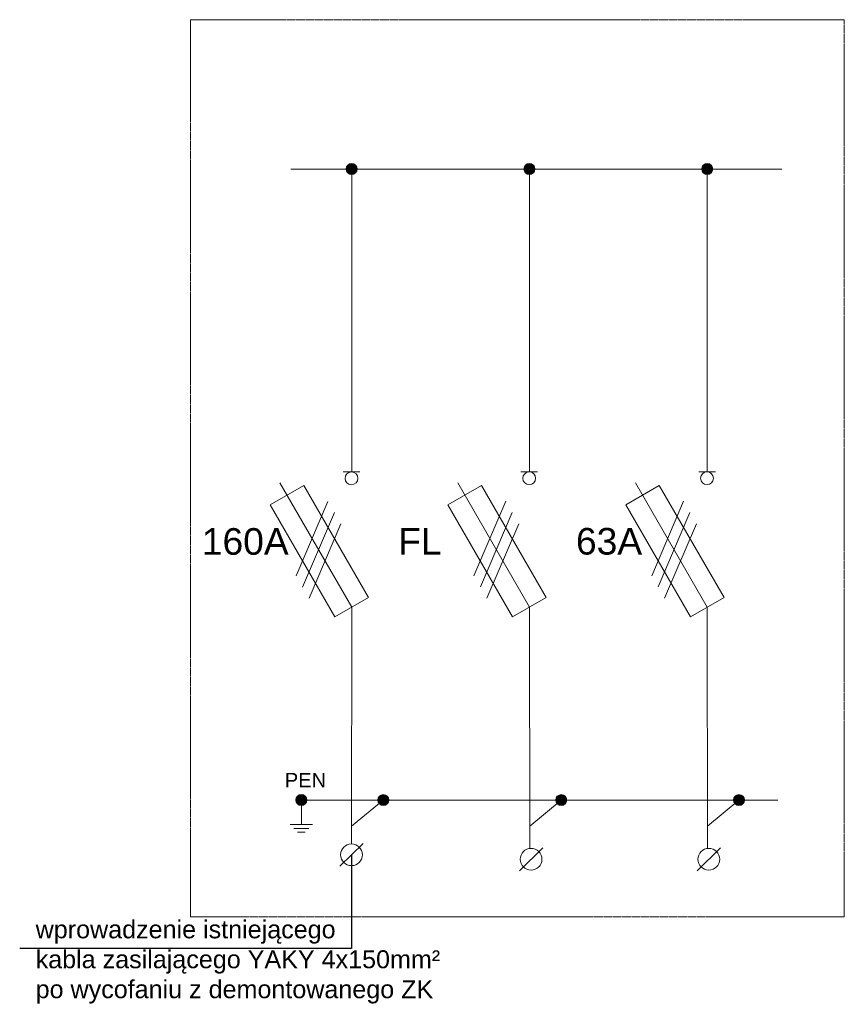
# Model space of a CAD drawing. Header units: millimetres. Extents: x -4580 to -1163, y 355 to 3010.
# Tile 30 of 30: x -2678 to -1163, y 1201 to 3010. Entities that reach past the tile are written whole.
import ezdxf

# ---------------------------------------------------------------- set-up
doc = ezdxf.new("R2010")
doc.units = ezdxf.units.MM
doc.linetypes.add('HIDDEN', pattern=[9.525, 6.35, -3.175])
doc.layers.add('ET_1_7_050', color=7, linetype='Continuous')
doc.layers.add('w0', color=7, linetype='Continuous')
doc.layers.add('kontury', color=7, linetype='Continuous', lineweight=35)
doc.styles.get("Standard").update_dxf_attribs({"font": 'arial.ttf'})

msp = doc.modelspace()

# ---------------------------------------------------------------- hatches: boundary and pattern name
at = {"lineweight": 0}
for points in [[(-2058.1, 2735.5, 1), (-2078.2, 2735.5, 1)], [(-1731.5, 2735.5, 1), (-1751.7, 2735.5, 1)], [(-1405.1, 2735.5, 1), (-1425.2, 2735.5, 1)], [(-2150.5, 1576.1, 1), (-2170.6, 1576.1, 1)], [(-2000, 1576, 1), (-2020.1, 1576, 1)], [(-1673.3, 1576, 1), (-1693.4, 1576, 1)], [(-1346.8, 1576, 1), (-1366.9, 1576, 1)]]:
    msp.add_hatch(color=7, dxfattribs=at).paths.add_polyline_path(points)

# ---------------------------------------------------------------- linework, layer by layer
for p, q in [((-2068.5, 1475.5), (-2068.5, 1303.3)), ((-2068.5, 1303.3), (-2677.9, 1303.3))]:
    msp.add_line(p, q)
at = {"color": 1, "linetype": 'HIDDEN', "lineweight": 0, "ltscale": 0.2}
msp.add_lwpolyline([(-2364.1, 1361.2), (-1163.3, 1361.2), (-1163.3, 3009.9), (-2364.1, 3009.9)], close=True, dxfattribs=at)
at = {"color": 7, "lineweight": 0}
for centre in [(-2068.1, 2735.5), (-1741.6, 2735.5), (-1415.1, 2735.5), (-2160.5, 1576.1), (-2010.1, 1576), (-1683.3, 1576), (-1356.8, 1576)]:
    msp.add_circle(centre, 10.1, dxfattribs=at)
at = {"layer": 'ET_1_7_050', "color": 7, "lineweight": 0}
for points in [[(-2160.6, 1572.6), (-2160.6, 1530.9)], [(-2181.4, 1530.9), (-2139.8, 1530.9)], [(-2174.5, 1524), (-2146.7, 1524)], [(-2167.5, 1517.1), (-2153.7, 1517.1)]]:
    msp.add_lwpolyline(points, dxfattribs=at)
at = {"layer": 'kontury', "color": 7, "lineweight": 0}
for p, q in [((-2179.8, 2735.5), (-1278.3, 2735.5)), ((-2068.1, 2178.9), (-2068.1, 2735.5)), ((-2068.1, 2257.3), (-2068.1, 2735.5)), ((-1741.6, 2179.2), (-1741.6, 2735.5)), ((-1415.1, 2179.2), (-1415.1, 2735.5)), ((-2217.8, 2118.3), (-2156.1, 2153.9)), ((-2068.1, 1930.3), (-2199.9, 2158.7)), ((-2156.1, 2153.9), (-2037.2, 1948.1)), ((-1891.3, 2118.6), (-1829.6, 2154.2)), ((-1741.6, 1930.6), (-1873.4, 2159)), ((-1829.6, 2154.2), (-1710.7, 1948.4)), ((-1564.8, 2118.6), (-1503.1, 2154.2)), ((-1415.1, 1930.6), (-1547, 2159)), ((-1503.1, 2154.2), (-1384.2, 1948.4)), ((-2099, 1912.4), (-2217.8, 2118.3)), ((-2170.1, 1988), (-2111.7, 2124.7)), ((-1772.5, 1912.7), (-1891.3, 2118.6)), ((-1843.6, 1988.3), (-1785.2, 2125)), ((-1446, 1912.7), (-1564.8, 2118.6)), ((-1517.1, 1988.3), (-1458.7, 2125)), ((-2158.2, 1967.5), (-2099.8, 2104.1)), ((-1831.7, 1967.8), (-1773.3, 2104.4)), ((-1505.2, 1967.8), (-1446.8, 2104.4)), ((-2146.3, 1946.9), (-2087.9, 2083.5)), ((-1819.8, 1947.2), (-1761.4, 2083.8)), ((-1493.3, 1947.2), (-1435, 2083.8)), ((-2037.2, 1948.1), (-2099, 1912.4)), ((-1710.7, 1948.4), (-1772.5, 1912.7)), ((-1384.2, 1948.4), (-1446, 1912.7)), ((-2068.1, 1930.9), (-2068.6, 1495.2)), ((-1741.6, 1930.2), (-1741.1, 1487.1)), ((-1415.1, 1930.2), (-1414.6, 1487.1)), ((-1285.5, 1576.1), (-2160.5, 1576.1)), ((-2047, 1496.4), (-2090.1, 1454.5)), ((-2047, 1496.4), (-2090.1, 1454.5)), ((-1717.1, 1488.1), (-1760.2, 1446.2)), ((-1717.1, 1488.1), (-1760.2, 1446.2)), ((-1390.7, 1488.1), (-1433.7, 1446.2)), ((-1390.7, 1488.1), (-1433.7, 1446.2))]:
    msp.add_line(p, q, dxfattribs=at)
for centre, radius in [((-2068.5, 2167.1), 11.8), ((-1742, 2167.4), 11.8), ((-1415.5, 2167.4), 11.8), ((-2068.5, 1475.5), 20), ((-2068.5, 1475.5), 20), ((-1738.7, 1467.2), 20), ((-1738.7, 1467.2), 20), ((-1412.2, 1467.2), 20), ((-1412.2, 1467.2), 20)]:
    msp.add_circle(centre, radius, dxfattribs=at)
at = {"layer": 'w0', "color": 7, "lineweight": 0}
for p, q in [((-1741.6, 2178.9), (-1741.6, 2735.5)), ((-1415.1, 2178.9), (-1415.1, 2735.5)), ((-2083.8, 2178.9), (-2053.1, 2178.9)), ((-1757.3, 2179.2), (-1726.6, 2179.2)), ((-1430.8, 2179.2), (-1400.1, 2179.2)), ((-2068.6, 1528.3), (-2010.1, 1576)), ((-1741.2, 1528.3), (-1683.3, 1576)), ((-1414.7, 1528.3), (-1356.8, 1576))]:
    msp.add_line(p, q, dxfattribs=at)

# ---------------------------------------------------------------- texts
at = {"lineweight": 0, "insert": (-2648.6, 1355), "char_height": 33, "width": 2086.22, "attachment_point": 1}
msp.add_mtext('wprowadzenie istniejącego\\Pkabla zasilającego YAKY 4x150mm²\\Ppo wycofaniu z demontowanego ZK', dxfattribs=at)
at = {"layer": 'kontury', "color": 7, "lineweight": 0, "attachment_point": 1}
for s, insert, char_height, width in [('160A\\P', (-2343.4, 2075.7), 48.91, 163.414), ('FL', (-1982.7, 2076), 48.91, 163.414), ('63A', (-1656.2, 2076), 48.91, 163.414), ('PEN', (-2191, 1625.9), 26.43, 147.156)]:
    msp.add_mtext(s, dxfattribs=dict(at, insert=insert, char_height=char_height, width=width))

doc.saveas('drawing.dxf')
